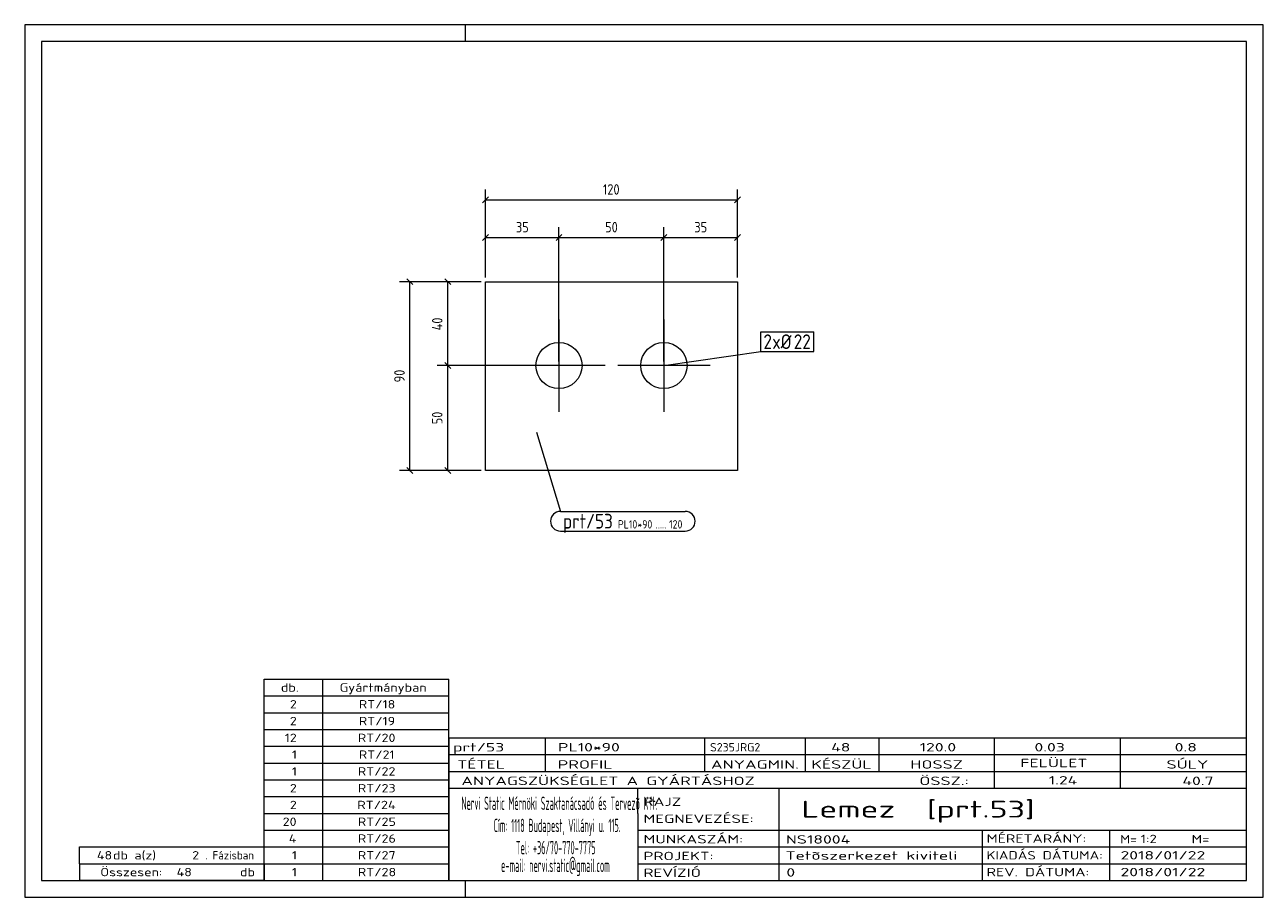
# Model space of a CAD drawing. Header units: millimetres. Extents: x 1 to 296, y 1 to 209.
import ezdxf

# ---------------------------------------------------------------- set-up
doc = ezdxf.new("R2010")
doc.units = ezdxf.units.MM
doc.header["$LTSCALE"] = 0.6
doc.linetypes.add('XKITLINE00', pattern=[0])
for name, color, linetype, lineweight in [('Bolt', 7, 'Continuous', 0), ('BoltMark', 3, 'Continuous', 0), ('DrawingSheet', 5, 'Continuous', 0), ('OtherObjectType', 1, 'Continuous', 0), ('Part', 2, 'Continuous', 0), ('PartMark', 3, 'Continuous', 0), ('Z-DIMENSIONS', 1, 'Continuous', 0)]:
    doc.layers.add(name, color=color, linetype=linetype, lineweight=lineweight)
doc.styles.add('ISOCPEUR', font='ISOCPEUR.TTF')

msp = doc.modelspace()

# ---------------------------------------------------------------- linework, layer by layer
at = {"layer": 'Bolt', "color": 4, "linetype": 'XKITLINE00', "lineweight": 0}
for p, q in [((128.25, 138.75), (128.25, 116.75)), ((153.25, 138.75), (153.25, 116.75)), ((139.25, 127.75), (117.25, 127.75)), ((164.25, 127.75), (142.25, 127.75))]:
    msp.add_line(p, q, dxfattribs=at)
for centre in [(128.25, 127.75), (153.25, 127.75)]:
    msp.add_circle(centre, 5.5, dxfattribs=at)
at = {"layer": 'BoltMark', "color": 7, "linetype": 'XKITLINE00', "lineweight": 0}
for p, q in [((176.35, 135.79), (188.98, 135.79)), ((176.35, 131.09), (176.35, 135.79)), ((188.98, 131.09), (188.98, 135.79)), ((153.25, 127.75), (176.35, 131.09)), ((176.35, 131.09), (188.98, 131.09))]:
    msp.add_line(p, q, dxfattribs=at)
at = {"layer": 'DrawingSheet', "color": 2, "linetype": 'XKITLINE00', "lineweight": 0}
for p, q in [((296, 209), (1, 209)), ((1, 209), (1, 1)), ((106, 205), (106, 209)), ((296, 1), (296, 209)), ((106, 1), (106, 5)), ((1, 1), (296, 1))]:
    msp.add_line(p, q, dxfattribs=at)
at = {"layer": 'DrawingSheet', "color": 3, "linetype": 'XKITLINE00', "lineweight": 0}
for p, q in [((292, 205), (5, 205)), ((5, 205), (5, 5)), ((292, 5), (292, 205)), ((5, 5), (292, 5))]:
    msp.add_line(p, q, dxfattribs=at)
at = {"layer": 'OtherObjectType', "color": 7, "linetype": 'XKITLINE00', "lineweight": 0}
for p, q in [((58, 53), (102, 53)), ((58, 49), (58, 53)), ((72, 49), (72, 53)), ((102, 49), (102, 53)), ((58, 49), (102, 49)), ((58, 45), (58, 49)), ((72, 45), (72, 49)), ((102, 45), (102, 49)), ((58, 45), (102, 45)), ((58, 41), (58, 45)), ((72, 41), (72, 45)), ((102, 41), (102, 45)), ((58, 41), (102, 41)), ((58, 37), (58, 41)), ((72, 37), (72, 41)), ((102, 37), (102, 41)), ((102, 39), (292, 39)), ((102, 39), (102, 35)), ((102, 39), (292, 39)), ((125, 35), (125, 39)), ((163, 35), (163, 39)), ((187, 35), (187, 39)), ((204.5, 35), (204.5, 39)), ((232, 35), (232, 39)), ((262, 35), (262, 39)), ((292, 35), (292, 39)), ((58, 37), (102, 37)), ((58, 33), (58, 37)), ((72, 33), (72, 37)), ((102, 33), (102, 37)), ((58, 33), (102, 33)), ((58, 29), (58, 33)), ((72, 29), (72, 33)), ((102, 35), (292, 35)), ((102, 35), (102, 5)), ((102, 35), (292, 35)), ((102, 29), (102, 33)), ((125, 31), (125, 35)), ((163, 31), (163, 35)), ((187, 31), (187, 35)), ((204.5, 31), (204.5, 35)), ((232, 31), (232, 35)), ((262, 31), (262, 35)), ((292, 31), (292, 35)), ((102, 31), (292, 31)), ((232, 27), (232, 31)), ((262, 27), (262, 31)), ((292, 27), (292, 31)), ((58, 29), (102, 29)), ((58, 25), (58, 29)), ((72, 25), (72, 29)), ((102, 25), (102, 29)), ((102, 27), (292, 27)), ((147, 21), (147, 27)), ((180.7, 17), (180.7, 27)), ((292, 21), (292, 27)), ((58, 25), (102, 25)), ((58, 21), (58, 25)), ((72, 21), (72, 25)), ((102, 21), (102, 25)), ((58, 21), (102, 21)), ((58, 17), (58, 21)), ((72, 17), (72, 21)), ((102, 17), (102, 21)), ((147, 21), (147, 5)), ((292, 17), (292, 21)), ((58, 17), (102, 17)), ((58, 13), (58, 17)), ((72, 13), (72, 17)), ((102, 13), (102, 17)), ((147, 17), (292, 17)), ((180.7, 5), (180.7, 17)), ((229.16, 13), (229.16, 17)), ((259.5, 5), (259.5, 17)), ((292, 13), (292, 17)), ((14, 9), (14, 13)), ((14, 13), (58, 13)), ((14, 13), (58, 13)), ((58, 9), (58, 13)), ((58, 13), (102, 13)), ((58, 9), (58, 13)), ((72, 9), (72, 13)), ((102, 9), (102, 13)), ((147, 13), (292, 13)), ((229.16, 5), (229.16, 13)), ((292, 9), (292, 13)), ((14, 9), (58, 9)), ((14, 9), (14, 5)), ((14, 9), (58, 9)), ((58, 9), (58, 5)), ((58, 9), (102, 9)), ((58, 5), (58, 9)), ((72, 5), (72, 9)), ((102, 5), (102, 9)), ((147, 9), (292, 9)), ((292, 5), (292, 9)), ((58, 5), (14, 5)), ((58, 5), (102, 5)), ((102, 5), (292, 5)), ((139.5, 5), (292, 5))]:
    msp.add_line(p, q, dxfattribs=at)
at = {"layer": 'Part', "color": 2, "linetype": 'XKITLINE00', "lineweight": 0}
for p, q in [((110.75, 147.75), (170.75, 147.75)), ((110.75, 102.75), (110.75, 147.75)), ((170.75, 147.75), (170.75, 102.75)), ((170.75, 102.75), (110.75, 102.75))]:
    msp.add_line(p, q, dxfattribs=at)
at = {"layer": 'PartMark', "color": 7, "linetype": 'XKITLINE00', "lineweight": 0}
for p, q in [((122.9, 111.9), (128.59, 93)), ((128.59, 93), (158.34, 93)), ((128.59, 88.3), (158.34, 88.3))]:
    msp.add_line(p, q, dxfattribs=at)
for centre, start, end in [((128.59, 90.65), 90, 270), ((158.34, 90.65), 270, 90)]:
    msp.add_arc(centre, 2.35, start, end, dxfattribs=at)
at = {"layer": 'Z-DIMENSIONS', "color": 7, "linetype": 'XKITLINE00', "lineweight": 0}
for p, q in [((110.75, 148.75), (110.75, 169.75)), ((170.75, 148.75), (170.75, 169.75)), ((111.46, 167.96), (110.04, 166.54)), ((110.75, 167.25), (170.75, 167.25)), ((171.46, 167.96), (170.04, 166.54)), ((110.75, 148.75), (110.75, 160.75)), ((128.25, 128.75), (128.25, 160.75)), ((128.25, 128.75), (128.25, 160.75)), ((153.25, 128.75), (153.25, 160.75)), ((153.25, 128.75), (153.25, 160.75)), ((170.75, 148.75), (170.75, 160.75)), ((111.46, 158.96), (110.04, 157.54)), ((110.75, 158.25), (128.25, 158.25)), ((128.96, 158.96), (127.54, 157.54)), ((128.96, 158.96), (127.54, 157.54)), ((128.25, 158.25), (153.25, 158.25)), ((153.96, 158.96), (152.54, 157.54)), ((153.96, 158.96), (152.54, 157.54)), ((153.25, 158.25), (170.75, 158.25)), ((171.46, 158.96), (170.04, 157.54)), ((109.75, 147.75), (90.25, 147.75)), ((92.04, 148.46), (93.46, 147.04)), ((92.75, 102.75), (92.75, 147.75)), ((109.75, 147.75), (99.25, 147.75)), ((101.04, 148.46), (102.46, 147.04)), ((101.75, 127.75), (101.75, 147.75)), ((127.25, 127.75), (99.25, 127.75)), ((127.25, 127.75), (99.25, 127.75)), ((101.04, 128.46), (102.46, 127.04)), ((101.04, 128.46), (102.46, 127.04)), ((101.75, 102.75), (101.75, 127.75)), ((92.04, 103.46), (93.46, 102.04)), ((101.04, 103.46), (102.46, 102.04)), ((109.75, 102.75), (90.25, 102.75)), ((109.75, 102.75), (99.25, 102.75))]:
    msp.add_line(p, q, dxfattribs=at)
at = {"layer": 'Z-DIMENSIONS', "color": 3}
for p in [(110.75, 167.25), (170.75, 167.25), (110.75, 158.25), (128.25, 158.25), (128.25, 158.25), (153.25, 158.25), (153.25, 158.25), (170.75, 158.25), (92.75, 147.75), (101.75, 147.75), (101.75, 127.75), (101.75, 127.75), (92.75, 102.75), (101.75, 102.75)]:
    msp.add_point(p, dxfattribs=at)

# ---------------------------------------------------------------- texts
at = {"layer": 'BoltMark', "color": 3, "style": 'ISOCPEUR', "width": 0.85}
for s, p in [('2', (176.95, 131.69)), ('xØ', (179.05, 131.69)), ('22', (184.17, 131.69))]:
    msp.add_text(s, height=3.5, dxfattribs=at).set_placement(p)
at = {"layer": 'OtherObjectType', "color": 7, "style": 'ISOCPEUR'}
for s, height, width, p in [('db.', 2, 1.211571, (62, 50)), ('Gyártmányban', 2, 1.211571, (76, 50)), ('2', 2, 1.211571, (64.14, 46)), ('RT/18', 2, 1.211571, (80.57, 46)), ('2', 2, 1.211571, (64.14, 42)), ('RT/19', 2, 1.211571, (80.57, 42)), ('12', 2, 1.211571, (62.92, 38)), ('RT/20', 2, 1.211571, (80.33, 38)), ('1', 2, 1.211571, (64.63, 34)), ('RT/21', 2, 1.211571, (80.57, 34)), ('prt/53', 2, 1.525501, (103, 35.76)), ('PL10*90', 2, 1.525501, (128, 35.76)), ('S235JRG2', 2, 1.02, (164.22, 35.76)), ('48', 2, 1.525501, (193.08, 35.76)), ('120.0', 2, 1.525501, (214.16, 35.76)), ('0.03', 2, 1.525501, (241.51, 35.76)), ('0.8', 2, 1.525501, (274.91, 35.76)), ('TÉTEL', 2, 1.525501, (104, 31.66)), ('PROFIL', 2, 1.525501, (127.96, 31.66)), ('ANYAGMIN.', 2, 1.525501, (164.47, 31.66)), ('KÉSZÜL', 2, 1.525501, (188.37, 31.66)), ('HOSSZ', 2, 1.525501, (211.96, 31.66)), ('FELÜLET', 2, 1.525501, (238.13, 32)), ('SÚLY', 2, 1.525501, (272.96, 31.66)), ('1', 2, 1.211571, (64.63, 30)), ('RT/22', 2, 1.211571, (80.33, 30)), ('ANYAGSZÜKSÉGLET A GYÁRTÁSHOZ', 2, 1.525501, (105, 27.75)), ('ÖSSZ.:', 2, 1.525501, (214.1, 27.75)), ('1.24', 2, 1.525501, (244.9, 27.88)), ('40.7', 2, 1.525501, (276.75, 27.75)), ('2', 2, 1.211571, (64.14, 26)), ('RT/23', 2, 1.211571, (80.33, 26)), ('2', 2, 1.211571, (64.14, 22)), ('RT/24', 2, 1.211571, (80.2, 22)), ('Nervi Static Mérnöki\xa0Szaktanácsadó\xa0és\xa0Tervezõ Kft.', 3.1765, 0.403093, (105, 21.82)), ('RAJZ', 2, 1.445, (148.38, 22.78)), ('Lemez  [prt.53]', 4, 1.474651, (186, 20)), ('MEGNEVEZÉSE:', 2, 1.445, (148.38, 18.72)), ('20', 2, 1.211571, (62.43, 18)), ('RT/25', 2, 1.211571, (80.33, 18)), ('Cím:\xa01118 Budapest, Villányi u. 115.', 3.1765, 0.403093, (112.69, 16.53)), ('4', 2, 1.211571, (63.9, 14)), ('RT/26', 2, 1.211571, (80.33, 14)), ('MUNKASZÁM:', 2, 1.445, (148.38, 13.84)), ('NS18004', 2, 1.525501, (182.28, 13.78)), ('MÉRETARÁNY:', 2, 1.36, (230.1, 14)), ('M=', 2, 1.211571, (261.91, 13.84)), ('1:2', 2, 1.275, (266.79, 13.9)), ('M=', 2, 1.275, (278.95, 13.87)), ('48', 2, 1.211571, (18.18, 10)), ('db a(z)', 2, 1.211571, (22, 10)), ('2', 2, 1.211571, (40.86, 10)), ('. Fázisban', 2, 0.935, (44, 10)), ('1', 2, 1.211571, (64.63, 10)), ('RT/27', 2, 1.211571, (80.33, 10)), ('Tel:\xa0+36/70-770-7775', 3.1765, 0.403093, (117.97, 11.24)), ('PROJEKT:', 2, 1.445, (148.38, 9.84)), ('Tetõszerkezet kiviteli ', 2, 1.525501, (182.2, 9.94)), ('KIADÁS DÁTUMA:', 2, 1.275, (230.1, 10)), ('2018/01/22', 2, 1.525501, (262, 10)), ('e-mail:\xa0nervi.static@gmail.com', 3.1765, 0.403093, (114.45, 7)), ('Összesen:            db', 2, 1.211571, (19, 6)), ('48', 2, 1.211571, (37.16, 6)), ('1', 2, 1.211571, (64.63, 6)), ('RT/28', 2, 1.211571, (80.33, 6)), ('REVÍZIÓ', 2, 1.445, (148.38, 5.84)), ('0', 2, 1.525501, (182.41, 5.92)), ('REV. DÁTUMA:', 2, 1.36, (230.1, 6)), ('2018/01/22', 2, 1.525501, (262, 6))]:
    msp.add_text(s, height=height, dxfattribs=dict(at, width=width)).set_placement(p)
at = {"layer": 'PartMark', "color": 3, "style": 'ISOCPEUR', "width": 0.85}
msp.add_text('prt/53', height=3.5, dxfattribs=at).set_placement((129.19, 88.9))
at = {"layer": 'PartMark', "color": 4, "style": 'ISOCPEUR', "width": 0.85}
for s, p in [('PL10*90', (142.27, 88.9)), ('.....', (151.29, 88.9)), ('120', (154.47, 88.9))]:
    msp.add_text(s, height=2, dxfattribs=at).set_placement(p)
at = {"layer": 'Z-DIMENSIONS', "color": 3, "style": 'ISOCPEUR', "width": 0.85}
for s, p in [('120', (138.71, 168.5)), ('35', (118, 159.5)), ('50', (139.25, 159.5)), ('35', (160.5, 159.5))]:
    msp.add_text(s, height=2.5, dxfattribs=at).set_placement(p)
for s, p in [('40', (100.5, 136.14)), ('90', (91.5, 123.75)), ('50', (100.5, 113.75))]:
    msp.add_text(s, height=2.5, rotation=90.0002, dxfattribs=at).set_placement(p)

doc.saveas('drawing.dxf')
